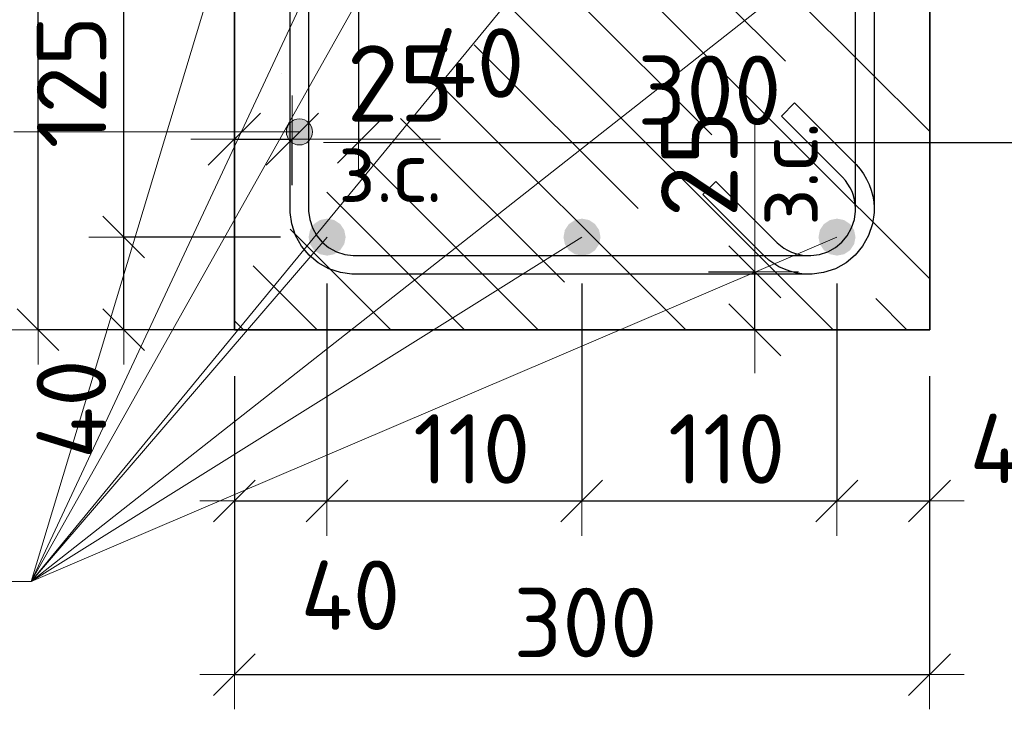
# Model space of a CAD drawing. Header units: metres. Extents: x -38 to 98, y -15 to 21.
# Tile 22 of 124: x 72.026 to 72.451, y 1.79 to 2.088. Entities that reach past the tile are written whole.
import ezdxf

# ---------------------------------------------------------------- set-up
doc = ezdxf.new("R2010")
doc.units = ezdxf.units.M
doc.header["$PDMODE"] = 65
for name, color, linetype, lineweight in [('XR$3$Размерная линия (1)', 7, 'Continuous', 13), ('XR$5$Арм.стержн. Хомут', 240, 'Continuous', 35), ('XR$5$Арм.стержн.горизонт. 1', 180, 'Continuous', 35), ('XR$5$Размерная линия (1)', 7, 'Continuous', 13), ('XR$5$Размерная линия_ общее', 7, 'Continuous', 13)]:
    doc.layers.add(name, color=color, linetype=linetype, lineweight=lineweight)
doc.styles.add('ISOCPEUR', font='txt')
doc.dimstyles.new('DIMSTYLE_11', dxfattribs={"dimtxt": 0.033, "dimasz": 0.0375, "dimexe": 0, "dimexo": 0, "dimgap": 0.0165, "dimtad": 2, "dimdec": 0, "dimlfac": 1000, "dimrnd": 1, "dimzin": 12, "dimdsep": 46, "dimtxsty": 'ISOCPEUR', "dimblk1": 'ALL_ML_STRICH', "dimblk2": 'ALL_ML_STRICH', "dimsah": 1, "dimcen": 0, "dimclrd": 7, "dimclre": 256, "dimclrt": 7, "dimadec": 0, "dimazin": 0, "dimtfac": 1, "dimtdec": 0, "dimtix": 1, "dimtmove": 2, "dimatfit": 3, "dimfxl": 0, "dimtvp": 1.2, "dimtzin": 0, "dimlwd": 0, "dimlwe": -3, "dimarcsym": 0})
doc.dimstyles.new('DIMSTYLE_23', dxfattribs={"dimtxt": 0.03, "dimasz": 0.03, "dimexe": 0, "dimexo": 0, "dimgap": 0.015, "dimtad": 2, "dimdec": 0, "dimlfac": 1000, "dimrnd": 5, "dimzin": 12, "dimdsep": 46, "dimtxsty": 'ISOCPEUR', "dimblk1": 'ALL_ML_STRICH', "dimblk2": 'ALL_ML_STRICH', "dimsah": 1, "dimcen": 0, "dimclrd": 7, "dimclre": 256, "dimclrt": 7, "dimadec": 0, "dimazin": 0, "dimtfac": 1, "dimtdec": 0, "dimtix": 1, "dimtmove": 2, "dimatfit": 3, "dimfxl": 0, "dimtvp": 1.2, "dimtzin": 0, "dimlwd": 0, "dimlwe": -3, "dimarcsym": 0})
doc.dimstyles.new('DIMSTYLE_24', dxfattribs={"dimtxt": 0.03, "dimasz": 0.03, "dimexe": 0, "dimexo": 0, "dimgap": 0.015, "dimtad": 2, "dimdec": 0, "dimlfac": 1000, "dimrnd": 5, "dimzin": 12, "dimdsep": 46, "dimtxsty": 'ISOCPEUR', "dimblk1": 'ALL_ML_STRICH', "dimblk2": 'ALL_ML_STRICH', "dimsah": 1, "dimcen": 0, "dimclrd": 7, "dimclre": 256, "dimclrt": 7, "dimadec": 0, "dimazin": 0, "dimtfac": 1, "dimtdec": 0, "dimtix": 1, "dimtmove": 2, "dimatfit": 3, "dimfxl": 0, "dimtzin": 0, "dimlwd": 0, "dimlwe": -3, "dimarcsym": 0})
doc.dimstyles.new('DIMSTYLE_32', dxfattribs={"dimtxt": 0.03, "dimasz": 0.03, "dimexe": 0, "dimexo": 0, "dimgap": 0.015, "dimtad": 0, "dimdec": 0, "dimlfac": 1000, "dimrnd": 5, "dimzin": 12, "dimdsep": 46, "dimtxsty": 'ISOCPEUR', "dimblk1": 'ALL_ML_STRICH', "dimblk2": 'ALL_ML_STRICH', "dimsah": 1, "dimcen": 0, "dimclrd": 7, "dimclre": 256, "dimclrt": 7, "dimadec": 0, "dimazin": 0, "dimtfac": 1, "dimtdec": 0, "dimtix": 1, "dimtmove": 2, "dimatfit": 3, "dimfxl": 0, "dimtvp": 1.2, "dimtzin": 0, "dimlwd": 0, "dimlwe": -3, "dimarcsym": 0})

# ---------------------------------------------------------------- blocks, each defined once
blk = doc.blocks.new('ALL_ML_STRICH')
at = {"color": 0, "linetype": 'ByBlock', "lineweight": -2}
for p, q in [((0, -0.5), (0, 0.5)), ((-0.3, -0.3), (0.3, 0.3)), ((-1, 0), (0.5, 0))]:
    blk.add_line(p, q, dxfattribs=at)
blk = doc.blocks.new('*D237')
at = {"layer": 'DEFPOINTS', "color": 7, "linetype": 'Continuous', "lineweight": 13, "transparency": 33554687}
for p in [(72.17211, 2.18403), (72.47211, 2.18403), (72.17211, 2.03505)]:
    blk.add_point(p, dxfattribs=at)
at = {"layer": 'XR$3$Размерная линия (1)', "color": 9, "linetype": 'Continuous', "lineweight": -2, "true_color": 0xc7c7c7, "transparency": 33554687}
for p, q in [((72.17211, 2.16403), (72.17211, 2.03505)), ((72.47211, 2.16403), (72.47211, 2.03505))]:
    blk.add_line(p, q, dxfattribs=at)
at = {"layer": 'XR$3$Размерная линия (1)', "color": 7, "linetype": 'Continuous', "lineweight": -2, "transparency": 33554687}
blk.add_line((72.17211, 2.03505), (72.47211, 2.03505), dxfattribs=at)
at = {"layer": 'XR$3$Размерная линия (1)', "color": 7, "linetype": 'Continuous', "lineweight": 13, "transparency": 33554687, "xscale": 0.03, "yscale": 0.03, "zscale": 0.03, "rotation": 180}
blk.add_blockref('ALL_ML_STRICH', (72.17211, 2.03505), dxfattribs=at)
at = {"layer": 'XR$3$Размерная линия (1)', "color": 7, "linetype": 'Continuous', "lineweight": 13, "transparency": 33554687, "xscale": 0.03, "yscale": 0.03, "zscale": 0.03}
blk.add_blockref('ALL_ML_STRICH', (72.47211, 2.03505), dxfattribs=at)
at = {"layer": 'XR$3$Размерная линия (1)', "color": 7, "linetype": 'Continuous', "lineweight": 13, "transparency": 33554687, "insert": (72.32361, 2.05755), "char_height": 0.03, "width": 0.09, "attachment_point": 5, "style": 'ISOCPEUR'}
blk.add_mtext('\\A1;{300}', dxfattribs=at)
blk = doc.blocks.new('*D238')
at = {"layer": 'DEFPOINTS', "color": 7, "linetype": 'Continuous', "lineweight": 13, "transparency": 33554687}
for p in [(72.21203, 2.22403), (72.17211, 2.18403), (72.17211, 2.11005)]:
    blk.add_point(p, dxfattribs=at)
at = {"layer": 'XR$3$Размерная линия (1)', "color": 9, "linetype": 'Continuous', "lineweight": -2, "true_color": 0xc7c7c7, "transparency": 33554687}
for p, q in [((72.21203, 2.20403), (72.21203, 2.11005)), ((72.17211, 2.16403), (72.17211, 2.11005))]:
    blk.add_line(p, q, dxfattribs=at)
at = {"layer": 'XR$3$Размерная линия (1)', "color": 7, "linetype": 'Continuous', "lineweight": -2, "transparency": 33554687}
blk.add_line((72.17211, 2.11005), (72.21203, 2.11005), dxfattribs=at)
at = {"layer": 'XR$3$Размерная линия (1)', "color": 7, "linetype": 'Continuous', "lineweight": 13, "transparency": 33554687, "xscale": 0.03, "yscale": 0.03, "zscale": 0.03, "rotation": 180}
blk.add_blockref('ALL_ML_STRICH', (72.17211, 2.11005), dxfattribs=at)
at = {"layer": 'XR$3$Размерная линия (1)', "color": 7, "linetype": 'Continuous', "lineweight": 13, "transparency": 33554687, "xscale": 0.03, "yscale": 0.03, "zscale": 0.03}
blk.add_blockref('ALL_ML_STRICH', (72.21203, 2.11005), dxfattribs=at)
at = {"layer": 'XR$3$Размерная линия (1)', "color": 7, "linetype": 'Continuous', "lineweight": 13, "transparency": 33554687, "insert": (72.2222, 2.06933), "char_height": 0.03, "width": 0.06, "attachment_point": 5, "style": 'ISOCPEUR'}
blk.add_mtext('\\A1;{40}', dxfattribs=at)
blk = doc.blocks.new('*D450')
at = {"layer": 'DEFPOINTS', "color": 7, "linetype": 'Continuous', "lineweight": 13, "transparency": 33554687}
for p in [(72.30327, 1.97911), (72.30827, 1.95411), (72.34326, 1.95411)]:
    blk.add_point(p, dxfattribs=at)
at = {"layer": 'XR$5$Размерная линия_ общее', "color": 253, "linetype": 'Continuous', "lineweight": -2, "true_color": 0xa0a0a0, "transparency": 33554687}
for p, q in [((72.32327, 1.97911), (72.34326, 1.97911)), ((72.32827, 1.95411), (72.34326, 1.95411))]:
    blk.add_line(p, q, dxfattribs=at)
at = {"layer": 'XR$5$Размерная линия_ общее', "color": 7, "linetype": 'Continuous', "lineweight": -2, "transparency": 33554687}
blk.add_line((72.34326, 1.95411), (72.34326, 1.97911), dxfattribs=at)
at = {"layer": 'XR$5$Размерная линия_ общее', "color": 7, "linetype": 'Continuous', "lineweight": 13, "transparency": 33554687, "xscale": 0.0375, "yscale": 0.0375, "zscale": 0.0375}
for p, rotation in [((72.34326, 1.97911), 90), ((72.34326, 1.95411), 270)]:
    blk.add_blockref('ALL_ML_STRICH', p, dxfattribs=dict(at, rotation=rotation))
at = {"layer": 'XR$5$Размерная линия_ общее', "color": 7, "linetype": 'Continuous', "lineweight": 13, "transparency": 33554687, "insert": (72.34347, 1.99889), "char_height": 0.027, "width": 0.00135, "attachment_point": 1, "rotation": 90, "line_spacing_factor": 0.60241, "style": 'ISOCPEUR'}
blk.add_mtext('з.с.', dxfattribs=at)
at = {"layer": 'XR$5$Размерная линия_ общее', "color": 7, "linetype": 'Continuous', "lineweight": 13, "transparency": 33554687, "insert": (72.31926, 2.02584), "char_height": 0.033, "width": 0.066, "attachment_point": 5, "rotation": 90, "style": 'ISOCPEUR'}
blk.add_mtext('\\A1;{25}', dxfattribs=at)
blk = doc.blocks.new('*D451')
at = {"layer": 'DEFPOINTS', "color": 7, "linetype": 'Continuous', "lineweight": 13, "transparency": 33554687}
for p in [(72.16861, 2.31411), (72.03386, 1.95411), (72.16861, 1.95411)]:
    blk.add_point(p, dxfattribs=at)
at = {"layer": 'XR$5$Размерная линия (1)', "color": 9, "linetype": 'Continuous', "lineweight": -2, "true_color": 0xc7c7c7, "transparency": 33554687}
for p, q in [((72.14861, 2.31411), (72.03386, 2.31411)), ((72.14861, 1.95411), (72.03386, 1.95411))]:
    blk.add_line(p, q, dxfattribs=at)
at = {"layer": 'XR$5$Размерная линия (1)', "color": 7, "linetype": 'Continuous', "lineweight": -2, "transparency": 33554687}
blk.add_line((72.03386, 1.95411), (72.03386, 2.31411), dxfattribs=at)
at = {"layer": 'XR$5$Размерная линия (1)', "color": 7, "linetype": 'Continuous', "lineweight": 13, "transparency": 33554687, "xscale": 0.03, "yscale": 0.03, "zscale": 0.03}
for p, rotation in [((72.03386, 2.31411), 90), ((72.03386, 1.95411), 270)]:
    blk.add_blockref('ALL_ML_STRICH', p, dxfattribs=dict(at, rotation=rotation))
at = {"layer": 'XR$5$Размерная линия (1)', "color": 7, "linetype": 'Continuous', "lineweight": 13, "transparency": 33554687, "insert": (72.01136, 2.13561), "char_height": 0.03, "width": 0.09, "attachment_point": 5, "rotation": 90, "style": 'ISOCPEUR'}
blk.add_mtext('\\A1;{360}', dxfattribs=at)
blk = doc.blocks.new('*D615')
at = {"layer": 'DEFPOINTS', "color": 7, "linetype": 'Continuous', "lineweight": 13, "transparency": 33554687}
for p in [(72.11857, 2.03648), (72.11857, 2.00149), (72.14357, 1.99649)]:
    blk.add_point(p, dxfattribs=at)
at = {"layer": 'XR$5$Размерная линия_ общее', "color": 253, "linetype": 'Continuous', "lineweight": -2, "true_color": 0xa0a0a0, "transparency": 33554687}
for p, q in [((72.11857, 2.02149), (72.11857, 2.03648)), ((72.14357, 2.01649), (72.14357, 2.03648))]:
    blk.add_line(p, q, dxfattribs=at)
at = {"layer": 'XR$5$Размерная линия_ общее', "color": 7, "linetype": 'Continuous', "lineweight": -2, "transparency": 33554687}
blk.add_line((72.11857, 2.03648), (72.14357, 2.03648), dxfattribs=at)
at = {"layer": 'XR$5$Размерная линия_ общее', "color": 7, "linetype": 'Continuous', "lineweight": 13, "transparency": 33554687, "xscale": 0.0375, "yscale": 0.0375, "zscale": 0.0375, "rotation": 180}
blk.add_blockref('ALL_ML_STRICH', (72.11857, 2.03648), dxfattribs=at)
at = {"layer": 'XR$5$Размерная линия_ общее', "color": 7, "linetype": 'Continuous', "lineweight": 13, "transparency": 33554687, "xscale": 0.0375, "yscale": 0.0375, "zscale": 0.0375}
blk.add_blockref('ALL_ML_STRICH', (72.14357, 2.03648), dxfattribs=at)
at = {"layer": 'XR$5$Размерная линия_ общее', "color": 7, "linetype": 'Continuous', "lineweight": 13, "transparency": 33554687, "insert": (72.19029, 2.06048), "char_height": 0.033, "width": 0.066, "attachment_point": 5, "style": 'ISOCPEUR'}
blk.add_mtext('\\A1;{25}', dxfattribs=at)
at = {"layer": 'XR$5$Размерная линия_ общее', "color": 7, "linetype": 'Continuous', "lineweight": 13, "transparency": 33554687, "insert": (72.16334, 2.03627), "char_height": 0.027, "width": 0.00135, "attachment_point": 1, "line_spacing_factor": 0.60241, "style": 'ISOCPEUR'}
blk.add_mtext('з.с.', dxfattribs=at)
blk = doc.blocks.new('*D616')
at = {"layer": 'DEFPOINTS', "color": 7, "linetype": 'Continuous', "lineweight": 13, "transparency": 33554687}
for p in [(72.11861, 1.95411), (72.41861, 1.95411), (72.11861, 1.80512)]:
    blk.add_point(p, dxfattribs=at)
at = {"layer": 'XR$5$Размерная линия (1)', "color": 9, "linetype": 'Continuous', "lineweight": -2, "true_color": 0xc7c7c7, "transparency": 33554687}
for p, q in [((72.11861, 1.93411), (72.11861, 1.80512)), ((72.41861, 1.93411), (72.41861, 1.80512))]:
    blk.add_line(p, q, dxfattribs=at)
at = {"layer": 'XR$5$Размерная линия (1)', "color": 7, "linetype": 'Continuous', "lineweight": -2, "transparency": 33554687}
blk.add_line((72.11861, 1.80512), (72.41861, 1.80512), dxfattribs=at)
at = {"layer": 'XR$5$Размерная линия (1)', "color": 7, "linetype": 'Continuous', "lineweight": 13, "transparency": 33554687, "xscale": 0.03, "yscale": 0.03, "zscale": 0.03, "rotation": 180}
blk.add_blockref('ALL_ML_STRICH', (72.11861, 1.80512), dxfattribs=at)
at = {"layer": 'XR$5$Размерная линия (1)', "color": 7, "linetype": 'Continuous', "lineweight": 13, "transparency": 33554687, "xscale": 0.03, "yscale": 0.03, "zscale": 0.03}
blk.add_blockref('ALL_ML_STRICH', (72.41861, 1.80512), dxfattribs=at)
at = {"layer": 'XR$5$Размерная линия (1)', "color": 7, "linetype": 'Continuous', "lineweight": 13, "transparency": 33554687, "insert": (72.27011, 1.82762), "char_height": 0.03, "width": 0.09, "attachment_point": 5, "style": 'ISOCPEUR'}
blk.add_mtext('\\A1;{300}', dxfattribs=at)
blk = doc.blocks.new('*D617')
at = {"layer": 'DEFPOINTS', "color": 7, "linetype": 'Continuous', "lineweight": 13, "transparency": 33554687}
for p in [(72.15853, 1.99411), (72.11861, 1.95411), (72.11861, 1.88012)]:
    blk.add_point(p, dxfattribs=at)
at = {"layer": 'XR$5$Размерная линия (1)', "color": 9, "linetype": 'Continuous', "lineweight": -2, "true_color": 0xc7c7c7, "transparency": 33554687}
for p, q in [((72.15853, 1.97411), (72.15853, 1.88012)), ((72.11861, 1.93411), (72.11861, 1.88012))]:
    blk.add_line(p, q, dxfattribs=at)
at = {"layer": 'XR$5$Размерная линия (1)', "color": 7, "linetype": 'Continuous', "lineweight": -2, "transparency": 33554687}
blk.add_line((72.11861, 1.88012), (72.15853, 1.88012), dxfattribs=at)
at = {"layer": 'XR$5$Размерная линия (1)', "color": 7, "linetype": 'Continuous', "lineweight": 13, "transparency": 33554687, "xscale": 0.03, "yscale": 0.03, "zscale": 0.03, "rotation": 180}
blk.add_blockref('ALL_ML_STRICH', (72.11861, 1.88012), dxfattribs=at)
at = {"layer": 'XR$5$Размерная линия (1)', "color": 7, "linetype": 'Continuous', "lineweight": 13, "transparency": 33554687, "xscale": 0.03, "yscale": 0.03, "zscale": 0.03}
blk.add_blockref('ALL_ML_STRICH', (72.15853, 1.88012), dxfattribs=at)
at = {"layer": 'XR$5$Размерная линия (1)', "color": 7, "linetype": 'Continuous', "lineweight": 13, "transparency": 33554687, "insert": (72.16869, 1.83941), "char_height": 0.03, "width": 0.06, "attachment_point": 5, "style": 'ISOCPEUR'}
blk.add_mtext('\\A1;{40}', dxfattribs=at)
blk = doc.blocks.new('*D618')
at = {"layer": 'DEFPOINTS', "color": 7, "linetype": 'Continuous', "lineweight": 13, "transparency": 33554687}
for p in [(72.15853, 1.99411), (72.26853, 1.99411), (72.15853, 1.88012)]:
    blk.add_point(p, dxfattribs=at)
at = {"layer": 'XR$5$Размерная линия (1)', "color": 9, "linetype": 'Continuous', "lineweight": -2, "true_color": 0xc7c7c7, "transparency": 33554687}
for p, q in [((72.15853, 1.97411), (72.15853, 1.88012)), ((72.26853, 1.97411), (72.26853, 1.88012))]:
    blk.add_line(p, q, dxfattribs=at)
at = {"layer": 'XR$5$Размерная линия (1)', "color": 7, "linetype": 'Continuous', "lineweight": -2, "transparency": 33554687}
blk.add_line((72.15853, 1.88012), (72.26853, 1.88012), dxfattribs=at)
at = {"layer": 'XR$5$Размерная линия (1)', "color": 7, "linetype": 'Continuous', "lineweight": 13, "transparency": 33554687, "xscale": 0.03, "yscale": 0.03, "zscale": 0.03, "rotation": 180}
blk.add_blockref('ALL_ML_STRICH', (72.15853, 1.88012), dxfattribs=at)
at = {"layer": 'XR$5$Размерная линия (1)', "color": 7, "linetype": 'Continuous', "lineweight": 13, "transparency": 33554687, "xscale": 0.03, "yscale": 0.03, "zscale": 0.03}
blk.add_blockref('ALL_ML_STRICH', (72.26853, 1.88012), dxfattribs=at)
at = {"layer": 'XR$5$Размерная линия (1)', "color": 7, "linetype": 'Continuous', "lineweight": 13, "transparency": 33554687, "insert": (72.22103, 1.90262), "char_height": 0.03, "width": 0.09, "attachment_point": 5, "style": 'ISOCPEUR'}
blk.add_mtext('\\A1;{110}', dxfattribs=at)
blk = doc.blocks.new('*D619')
at = {"layer": 'DEFPOINTS', "color": 7, "linetype": 'Continuous', "lineweight": 13, "transparency": 33554687}
for p in [(72.26853, 1.99411), (72.37861, 1.99411), (72.26853, 1.88012)]:
    blk.add_point(p, dxfattribs=at)
at = {"layer": 'XR$5$Размерная линия (1)', "color": 9, "linetype": 'Continuous', "lineweight": -2, "true_color": 0xc7c7c7, "transparency": 33554687}
for p, q in [((72.26853, 1.97411), (72.26853, 1.88012)), ((72.37861, 1.97411), (72.37861, 1.88012))]:
    blk.add_line(p, q, dxfattribs=at)
at = {"layer": 'XR$5$Размерная линия (1)', "color": 7, "linetype": 'Continuous', "lineweight": -2, "transparency": 33554687}
blk.add_line((72.26853, 1.88012), (72.37861, 1.88012), dxfattribs=at)
at = {"layer": 'XR$5$Размерная линия (1)', "color": 7, "linetype": 'Continuous', "lineweight": 13, "transparency": 33554687, "xscale": 0.03, "yscale": 0.03, "zscale": 0.03, "rotation": 180}
blk.add_blockref('ALL_ML_STRICH', (72.26853, 1.88012), dxfattribs=at)
at = {"layer": 'XR$5$Размерная линия (1)', "color": 7, "linetype": 'Continuous', "lineweight": 13, "transparency": 33554687, "xscale": 0.03, "yscale": 0.03, "zscale": 0.03}
blk.add_blockref('ALL_ML_STRICH', (72.37861, 1.88012), dxfattribs=at)
at = {"layer": 'XR$5$Размерная линия (1)', "color": 7, "linetype": 'Continuous', "lineweight": 13, "transparency": 33554687, "insert": (72.33107, 1.90262), "char_height": 0.03, "width": 0.09, "attachment_point": 5, "style": 'ISOCPEUR'}
blk.add_mtext('\\A1;{110}', dxfattribs=at)
blk = doc.blocks.new('*D620')
at = {"layer": 'DEFPOINTS', "color": 7, "linetype": 'Continuous', "lineweight": 13, "transparency": 33554687}
for p in [(72.37861, 1.99411), (72.41861, 1.95411), (72.37861, 1.88012)]:
    blk.add_point(p, dxfattribs=at)
at = {"layer": 'XR$5$Размерная линия (1)', "color": 9, "linetype": 'Continuous', "lineweight": -2, "true_color": 0xc7c7c7, "transparency": 33554687}
for p, q in [((72.37861, 1.97411), (72.37861, 1.88012)), ((72.41861, 1.93411), (72.41861, 1.88012))]:
    blk.add_line(p, q, dxfattribs=at)
at = {"layer": 'XR$5$Размерная линия (1)', "color": 7, "linetype": 'Continuous', "lineweight": -2, "transparency": 33554687}
blk.add_line((72.37861, 1.88012), (72.41861, 1.88012), dxfattribs=at)
at = {"layer": 'XR$5$Размерная линия (1)', "color": 7, "linetype": 'Continuous', "lineweight": 13, "transparency": 33554687, "xscale": 0.03, "yscale": 0.03, "zscale": 0.03, "rotation": 180}
blk.add_blockref('ALL_ML_STRICH', (72.37861, 1.88012), dxfattribs=at)
at = {"layer": 'XR$5$Размерная линия (1)', "color": 7, "linetype": 'Continuous', "lineweight": 13, "transparency": 33554687, "xscale": 0.03, "yscale": 0.03, "zscale": 0.03}
blk.add_blockref('ALL_ML_STRICH', (72.41861, 1.88012), dxfattribs=at)
at = {"layer": 'XR$5$Размерная линия (1)', "color": 7, "linetype": 'Continuous', "lineweight": 13, "transparency": 33554687, "insert": (72.45742, 1.90281), "char_height": 0.03, "width": 0.06, "attachment_point": 5, "style": 'ISOCPEUR'}
blk.add_mtext('\\A1;{40}', dxfattribs=at)
blk = doc.blocks.new('*D652')
at = {"layer": 'DEFPOINTS', "color": 7, "linetype": 'Continuous', "lineweight": 13, "transparency": 33554687}
for p in [(72.15853, 1.99411), (72.07081, 1.95411), (72.11861, 1.95411)]:
    blk.add_point(p, dxfattribs=at)
at = {"layer": 'XR$5$Размерная линия (1)', "color": 9, "linetype": 'Continuous', "lineweight": -2, "true_color": 0xc7c7c7, "transparency": 33554687}
for p, q in [((72.13853, 1.99411), (72.07081, 1.99411)), ((72.09861, 1.95411), (72.07081, 1.95411))]:
    blk.add_line(p, q, dxfattribs=at)
at = {"layer": 'XR$5$Размерная линия (1)', "color": 7, "linetype": 'Continuous', "lineweight": -2, "transparency": 33554687}
blk.add_line((72.07081, 1.95411), (72.07081, 1.99411), dxfattribs=at)
at = {"layer": 'XR$5$Размерная линия (1)', "color": 7, "linetype": 'Continuous', "lineweight": 13, "transparency": 33554687, "xscale": 0.03, "yscale": 0.03, "zscale": 0.03}
for p, rotation in [((72.07081, 1.99411), 90), ((72.07081, 1.95411), 270)]:
    blk.add_blockref('ALL_ML_STRICH', p, dxfattribs=dict(at, rotation=rotation))
at = {"layer": 'XR$5$Размерная линия (1)', "color": 7, "linetype": 'Continuous', "lineweight": 13, "transparency": 33554687, "insert": (72.04822, 1.91979), "char_height": 0.03, "width": 0.06, "attachment_point": 5, "rotation": 90, "style": 'ISOCPEUR'}
blk.add_mtext('\\A1;{40}', dxfattribs=at)
blk = doc.blocks.new('*D653')
at = {"layer": 'DEFPOINTS', "color": 7, "linetype": 'Continuous', "lineweight": 13, "transparency": 33554687}
for p in [(72.15853, 2.11911), (72.07081, 1.99411), (72.15853, 1.99411)]:
    blk.add_point(p, dxfattribs=at)
at = {"layer": 'XR$5$Размерная линия (1)', "color": 9, "linetype": 'Continuous', "lineweight": -2, "true_color": 0xc7c7c7, "transparency": 33554687}
for p, q in [((72.13853, 2.11911), (72.07081, 2.11911)), ((72.13853, 1.99411), (72.07081, 1.99411))]:
    blk.add_line(p, q, dxfattribs=at)
at = {"layer": 'XR$5$Размерная линия (1)', "color": 7, "linetype": 'Continuous', "lineweight": -2, "transparency": 33554687}
blk.add_line((72.07081, 1.99411), (72.07081, 2.11911), dxfattribs=at)
at = {"layer": 'XR$5$Размерная линия (1)', "color": 7, "linetype": 'Continuous', "lineweight": 13, "transparency": 33554687, "xscale": 0.03, "yscale": 0.03, "zscale": 0.03}
for p, rotation in [((72.07081, 2.11911), 90), ((72.07081, 1.99411), 270)]:
    blk.add_blockref('ALL_ML_STRICH', p, dxfattribs=dict(at, rotation=rotation))
at = {"layer": 'XR$5$Размерная линия (1)', "color": 7, "linetype": 'Continuous', "lineweight": 13, "transparency": 33554687, "insert": (72.04831, 2.06111), "char_height": 0.03, "width": 0.09, "attachment_point": 5, "rotation": 90, "style": 'ISOCPEUR'}
blk.add_mtext('\\A1;{125}', dxfattribs=at)

msp = doc.modelspace()

# ---------------------------------------------------------------- hatches: boundary and pattern name
at = {"linetype": 'Continuous', "lineweight": 13, "transparency": 33554687}
h = msp.add_hatch(dxfattribs=at)
h.set_pattern_fill('__________540', scale=0.015, style=0, pattern_type=2)
h.set_pattern_definition([(135, (0, 0), (-0.031819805, -0.031819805), [0.4, -0.05, 0, -0.05]), (135, (-0.01591, -0.01591), (-0.031819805, -0.031819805), [0.8, -0.1, 0.1, -0.1])])
h.paths.add_polyline_path([(72.41868, 2.11411), (72.11868, 2.11411), (72.11868, 1.95411), (72.41868, 1.95411)], flags=0)
at = {"layer": 'XR$5$Арм.стержн. Хомут', "linetype": 'Continuous', "lineweight": 13, "transparency": 33554687}
for points in [[(72.14181, 2.04238), (72.14383, 2.03473), (72.14383, 2.0444)], [(72.14383, 2.0444), (72.14664, 2.03394), (72.14664, 2.04519)], [(72.14383, 2.0444), (72.14383, 2.03473), (72.14664, 2.03394)], [(72.14664, 2.04519), (72.14664, 2.03394), (72.14946, 2.03473)], [(72.14664, 2.04519), (72.14946, 2.03473), (72.14946, 2.0444)], [(72.14946, 2.0444), (72.14946, 2.03473), (72.15148, 2.03675)], [(72.14946, 2.0444), (72.15148, 2.03675), (72.15148, 2.04238)], [(72.14181, 2.03675), (72.14181, 2.04238), (72.14102, 2.03957)], [(72.14181, 2.04238), (72.14181, 2.03675), (72.14383, 2.03473)], [(72.15148, 2.04238), (72.15148, 2.03675), (72.15227, 2.03957)]]:
    msp.add_hatch(color=7, dxfattribs=at).paths.add_polyline_path(points)
at = {"layer": 'XR$5$Арм.стержн.горизонт. 1', "linetype": 'Continuous', "lineweight": 50, "transparency": 33554687}
for points in [[(72.16661, 1.99411), (72.166, 1.99717), (72.16426, 1.99977), (72.16167, 2.0015), (72.15861, 2.00211), (72.15555, 2.0015), (72.15295, 1.99977), (72.15122, 1.99717), (72.15061, 1.99411), (72.15122, 1.99105), (72.15295, 1.98845), (72.15555, 1.98672), (72.15861, 1.98611), (72.16167, 1.98672), (72.16426, 1.98845), (72.166, 1.99105)], [(72.27661, 1.99411), (72.276, 1.99717), (72.27426, 1.99977), (72.27167, 2.0015), (72.26861, 2.00211), (72.26555, 2.0015), (72.26295, 1.99977), (72.26122, 1.99717), (72.26061, 1.99411), (72.26122, 1.99105), (72.26295, 1.98845), (72.26555, 1.98672), (72.26861, 1.98611), (72.27167, 1.98672), (72.27426, 1.98845), (72.276, 1.99105)], [(72.38668, 1.99411), (72.38607, 1.99717), (72.38434, 1.99977), (72.38174, 2.0015), (72.37868, 2.00211), (72.37562, 2.0015), (72.37303, 1.99977), (72.37129, 1.99717), (72.37068, 1.99411), (72.37129, 1.99105), (72.37303, 1.98845), (72.37562, 1.98672), (72.37868, 1.98611), (72.38174, 1.98672), (72.38434, 1.98845), (72.38607, 1.99105)]]:
    msp.add_hatch(color=7, dxfattribs=at).paths.add_polyline_path(points)

# ---------------------------------------------------------------- linework, layer by layer
at = {"color": 7, "linetype": 'Continuous', "lineweight": 35, "transparency": 33554687}
for p, q in [((72.11868, 2.11411), (72.11868, 1.95411)), ((72.41868, 1.95411), (72.41868, 2.11411)), ((72.11868, 1.95411), (72.41868, 1.95411))]:
    msp.add_line(p, q, dxfattribs=at)
at = {"color": 7, "linetype": 'Continuous', "lineweight": 13, "transparency": 33554687}
for p, q in [((72.34326, 1.97911), (72.34326, 2.04311)), ((72.14357, 2.03648), (72.20757, 2.03648))]:
    msp.add_line(p, q, dxfattribs=at)
at = {"layer": 'XR$5$Арм.стержн. Хомут', "color": 7, "linetype": 'Continuous', "lineweight": 13, "transparency": 33554687}
for p, q in [((72.14664, 2.04519), (72.14664, 2.04519)), ((72.02345, 2.03957), (72.14664, 2.03957)), ((72.14102, 2.03957), (72.14102, 2.03957)), ((72.15227, 2.03957), (72.15227, 2.03957)), ((72.14664, 2.03394), (72.14664, 2.03394))]:
    msp.add_line(p, q, dxfattribs=at)
at = {"layer": 'XR$5$Арм.стержн. Хомут', "color": 40, "linetype": 'Continuous', "lineweight": 25, "transparency": 33554687}
for points in [[(72.15064, 2.25988), (72.15064, 2.00534), (72.15115, 2.00173), (72.15236, 1.99806), (72.15423, 1.99471), (72.15651, 1.99198), (72.15924, 1.9897), (72.1626, 1.98782), (72.16626, 1.98661), (72.16988, 1.98611), (72.36745, 1.98611), (72.37107, 1.98661), (72.37473, 1.98782), (72.37808, 1.9897), (72.38081, 1.99198), (72.38309, 1.99471), (72.38497, 1.99806), (72.38618, 2.00173), (72.38668, 2.00534), (72.38668, 2.00649), (72.38655, 2.00837), (72.38625, 2.01023), (72.38578, 2.01204), (72.38516, 2.01376), (72.38438, 2.01543), (72.38343, 2.01704), (72.38233, 2.01856), (72.3811, 2.01998), (72.35466, 2.04642), (72.36032, 2.05207), (72.38695, 2.02544), (72.38861, 2.02353), (72.39014, 2.02141), (72.39146, 2.01916), (72.39256, 2.01683), (72.39343, 2.01441), (72.39409, 2.01187), (72.39451, 2.0093), (72.39468, 2.00678), (72.39468, 2.00479), (72.394, 1.99991), (72.39233, 1.99483), (72.38971, 1.99015), (72.38649, 1.9863), (72.38264, 1.98308), (72.37797, 1.98047), (72.37289, 1.97879), (72.36801, 1.97811), (72.16932, 1.97811), (72.16444, 1.97879), (72.15936, 1.98047), (72.15469, 1.98308), (72.15083, 1.9863), (72.14762, 1.99015), (72.145, 1.99483), (72.14332, 1.99991), (72.14264, 2.00479), (72.14264, 2.26043)], [(72.15064, 2.25988), (72.15064, 2.00534), (72.15115, 2.00173), (72.15236, 1.99806), (72.15423, 1.99471), (72.15651, 1.99198), (72.15924, 1.9897), (72.1626, 1.98782), (72.16626, 1.98661), (72.16988, 1.98611), (72.36745, 1.98611), (72.37107, 1.98661), (72.37473, 1.98782), (72.37808, 1.9897), (72.38081, 1.99198), (72.38309, 1.99471), (72.38497, 1.99806), (72.38618, 2.00173), (72.38668, 2.00534), (72.38668, 2.00649), (72.38655, 2.00837), (72.38625, 2.01023), (72.38578, 2.01204), (72.38516, 2.01376), (72.38438, 2.01543), (72.38343, 2.01704), (72.38233, 2.01856), (72.3811, 2.01998), (72.35466, 2.04642), (72.36032, 2.05207), (72.38695, 2.02544), (72.38861, 2.02353), (72.39014, 2.02141), (72.39146, 2.01916), (72.39256, 2.01683), (72.39343, 2.01441), (72.39409, 2.01187), (72.39451, 2.0093), (72.39468, 2.00678), (72.39468, 2.00479), (72.394, 1.99991), (72.39233, 1.99483), (72.38971, 1.99015), (72.38649, 1.9863), (72.38264, 1.98308), (72.37797, 1.98047), (72.37289, 1.97879), (72.36801, 1.97811), (72.16932, 1.97811), (72.16444, 1.97879), (72.15936, 1.98047), (72.15469, 1.98308), (72.15083, 1.9863), (72.14762, 1.99015), (72.145, 1.99483), (72.14332, 1.99991), (72.14264, 2.00479), (72.14264, 2.26043)], [(72.39468, 2.26043), (72.39468, 2.00479), (72.394, 1.99991), (72.39233, 1.99483), (72.38971, 1.99015), (72.38649, 1.9863), (72.38264, 1.98308), (72.37797, 1.98047), (72.37289, 1.97879), (72.36801, 1.97811), (72.36602, 1.97811), (72.3635, 1.97829), (72.36092, 1.97871), (72.35839, 1.97936), (72.35597, 1.98024), (72.35364, 1.98133), (72.35138, 1.98266), (72.34926, 1.98419), (72.34735, 1.98584), (72.32072, 2.01248), (72.32638, 2.01813)], [(72.39468, 2.26043), (72.39468, 2.00479), (72.394, 1.99991), (72.39233, 1.99483), (72.38971, 1.99015), (72.38649, 1.9863), (72.38264, 1.98308), (72.37797, 1.98047), (72.37289, 1.97879), (72.36801, 1.97811), (72.36602, 1.97811), (72.3635, 1.97829), (72.36092, 1.97871), (72.35839, 1.97936), (72.35597, 1.98024), (72.35364, 1.98133), (72.35138, 1.98266), (72.34926, 1.98419), (72.34735, 1.98584), (72.32072, 2.01248), (72.32638, 2.01813)], [(72.32638, 2.01813), (72.35281, 1.9917), (72.35423, 1.99046), (72.35576, 1.98937), (72.35737, 1.98842), (72.35903, 1.98764), (72.36076, 1.98701), (72.36257, 1.98654), (72.36442, 1.98624), (72.3663, 1.98611), (72.36745, 1.98611), (72.37107, 1.98661), (72.37473, 1.98782), (72.37808, 1.9897), (72.38081, 1.99198), (72.38309, 1.99471), (72.38497, 1.99806), (72.38618, 2.00173), (72.38668, 2.00534), (72.38668, 2.25988)], [(72.32638, 2.01813), (72.35281, 1.9917), (72.35423, 1.99046), (72.35576, 1.98937), (72.35737, 1.98842), (72.35903, 1.98764), (72.36076, 1.98701), (72.36257, 1.98654), (72.36442, 1.98624), (72.3663, 1.98611), (72.36745, 1.98611), (72.37107, 1.98661), (72.37473, 1.98782), (72.37808, 1.9897), (72.38081, 1.99198), (72.38309, 1.99471), (72.38497, 1.99806), (72.38618, 2.00173), (72.38668, 2.00534), (72.38668, 2.25988)]]:
    msp.add_lwpolyline(points, dxfattribs=at)
at = {"layer": 'XR$5$Арм.стержн. Хомут', "color": 7, "linetype": 'Continuous', "lineweight": 13, "transparency": 33554687}
msp.add_circle((72.14664, 2.03957), 0.00563, dxfattribs=at)
at = {"layer": 'XR$5$Арм.стержн.горизонт. 1', "color": 7, "linetype": 'Continuous', "lineweight": 13, "transparency": 33554687}
for p, q in [((72.03093, 1.84538), (72.26857, 2.26911)), ((72.03093, 1.84538), (72.15864, 2.26911)), ((72.03093, 1.84538), (72.37865, 2.26911)), ((72.03093, 1.84538), (72.37868, 2.11911)), ((72.03093, 1.84538), (72.15861, 2.11911)), ((72.03093, 1.84538), (72.26861, 1.99411)), ((72.03093, 1.84538), (72.37868, 1.99411)), ((72.03093, 1.84538), (72.15861, 1.99411)), ((71.80493, 1.84538), (72.03093, 1.84538))]:
    msp.add_line(p, q, dxfattribs=at)

# ---------------------------------------------------------------- dimensions: what is measured, and where the dimension line sits
at = {"layer": 'XR$3$Размерная линия (1)', "color": 7, "linetype": 'Continuous', "lineweight": 13, "transparency": 33554687}
for base, p2, dimstyle, picture, middle in [((72.21203, 2.11005), (72.21203, 2.20403), 'DIMSTYLE_32', '*D238', (72.2222, 2.06933)), ((72.47211, 2.03505), (72.47211, 2.16403), 'DIMSTYLE_24', '*D237', (72.32361, 2.05755))]:
    dim = msp.add_linear_dim(base=base, p1=(72.17211, 2.16403), p2=p2, dimstyle=dimstyle, override={"dimpost": '<>', "dimclrd": 7, "dimclre": 9, "dimclrt": 7, "dimlwd": 0, "dimlwe": 65533}, dxfattribs=at)
    dim.commit()
    dim.dimension.update_dxf_attribs({"geometry": picture, "text_midpoint": middle, "dimtype": 160})
at = {"layer": 'XR$5$Размерная линия (1)', "color": 7, "linetype": 'Continuous', "lineweight": 13, "transparency": 33554687}
for base, p1, p2, dimstyle, picture, middle in [((72.03386, 2.31411), (72.14861, 1.95411), (72.14861, 2.31411), 'DIMSTYLE_24', '*D451', (72.01136, 2.13561)), ((72.07081, 2.11911), (72.13853, 1.99411), (72.13853, 2.11911), 'DIMSTYLE_24', '*D653', (72.04831, 2.06111)), ((72.07081, 1.99411), (72.09861, 1.95411), (72.13853, 1.99411), 'DIMSTYLE_23', '*D652', (72.04822, 1.91979))]:
    dim = msp.add_linear_dim(base=base, p1=p1, p2=p2, angle=90, dimstyle=dimstyle, override={"dimpost": '<>', "dimclrd": 7, "dimclre": 9, "dimclrt": 7, "dimlwd": 0, "dimlwe": 65533}, dxfattribs=at)
    dim.commit()
    dim.dimension.update_dxf_attribs({"geometry": picture, "text_midpoint": middle, "dimtype": 160})
for base, p1, p2, dimstyle, picture, middle in [((72.15853, 1.88012), (72.11861, 1.93411), (72.15853, 1.97411), 'DIMSTYLE_32', '*D617', (72.16869, 1.83941)), ((72.26853, 1.88012), (72.15853, 1.97411), (72.26853, 1.97411), 'DIMSTYLE_24', '*D618', (72.22103, 1.90262)), ((72.37861, 1.88012), (72.26853, 1.97411), (72.37861, 1.97411), 'DIMSTYLE_24', '*D619', (72.33107, 1.90262)), ((72.41861, 1.88012), (72.37861, 1.97411), (72.41861, 1.93411), 'DIMSTYLE_23', '*D620', (72.45742, 1.90281)), ((72.41861, 1.80512), (72.11861, 1.93411), (72.41861, 1.93411), 'DIMSTYLE_24', '*D616', (72.27011, 1.82762))]:
    dim = msp.add_linear_dim(base=base, p1=p1, p2=p2, dimstyle=dimstyle, override={"dimpost": '<>', "dimclrd": 7, "dimclre": 9, "dimclrt": 7, "dimlwd": 0, "dimlwe": 65533}, dxfattribs=at)
    dim.commit()
    dim.dimension.update_dxf_attribs({"geometry": picture, "text_midpoint": middle, "dimtype": 160})
at = {"layer": 'XR$5$Размерная линия_ общее', "color": 7, "linetype": 'Continuous', "lineweight": 13, "transparency": 33554687}
dim = msp.add_linear_dim(base=(72.14357, 2.03648), p1=(72.11857, 2.02149), p2=(72.14357, 2.01649), text='<>\\Xз.с.', dimstyle='DIMSTYLE_11', override={"dimpost": '<>', "dimclrd": 7, "dimclre": 253, "dimclrt": 7, "dimlwd": 0, "dimlwe": 65533}, dxfattribs=at)
dim.commit()
dim.dimension.update_dxf_attribs({"geometry": '*D615', "text_midpoint": (72.19029, 2.06048), "dimtype": 160})
dim = msp.add_linear_dim(base=(72.34326, 1.97911), p1=(72.32827, 1.95411), p2=(72.32327, 1.97911), angle=90, text='<>\\Xз.с.', dimstyle='DIMSTYLE_11', override={"dimpost": '<>', "dimclrd": 7, "dimclre": 253, "dimclrt": 7, "dimlwd": 0, "dimlwe": 65533}, dxfattribs=at)
dim.commit()
dim.dimension.update_dxf_attribs({"geometry": '*D450', "text_midpoint": (72.31926, 2.02584), "dimtype": 160})

doc.saveas('drawing.dxf')
